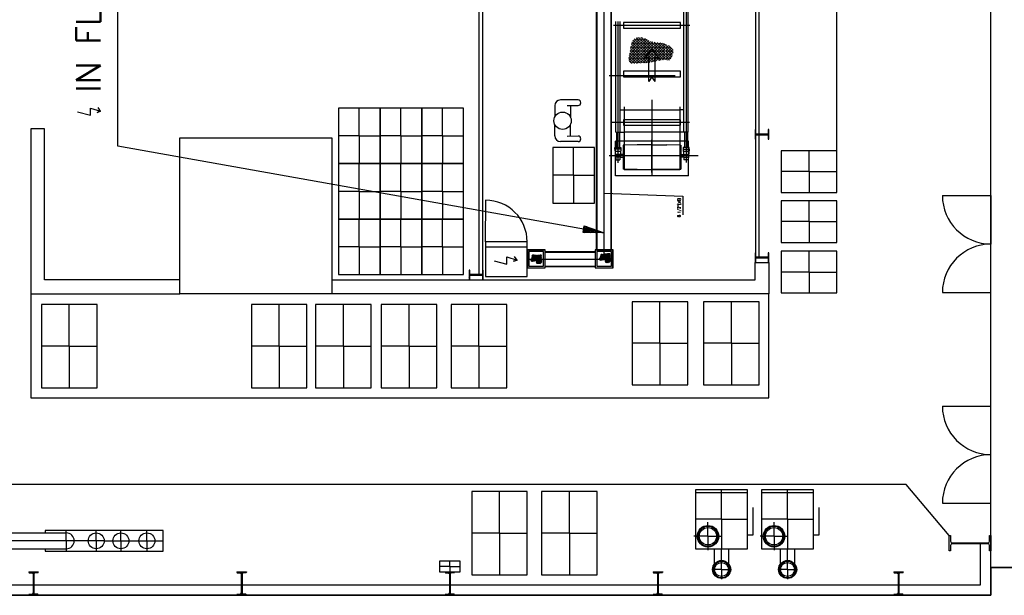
# Model space of a CAD drawing. Extents: x -1507204116 to 3732041488, y -170180604 to 62810664.
# Tile 49 of 54: x 152884 to 167076, y -2384 to 5919. Entities that reach past the tile are written whole.
import ezdxf

# ---------------------------------------------------------------- set-up
doc = ezdxf.new("R2010")
doc.units = 0
doc.header["$LTSCALE"] = 1000
doc.header["$MEASUREMENT"] = 0
for name, pattern in [('CSN_CARKOVANA', [7.5, 5, -2.5]), ('CSN_CERCHOVANA', [10.7, 5, -2.5, 0.7, -2.5]), ('GEN7A', [7.5, 5, -1.25, 0, -1.25])]:
    doc.linetypes.add(name, pattern=pattern)
doc.layers.get('0').update_dxf_attribs({"linetype": 'CONTINUOUS'})
for name, color, linetype in [('4', 3, 'CONTINUOUS'), ('_-0', 7, 'CONTINUOUS'), ('_-7A', 4, 'GEN7A'), ('_ZAŘÍZENÍ', 7, 'CONTINUOUS'), ('NEVID', 8, 'CSN_CARKOVANA'), ('OSY', 6, 'CSN_CERCHOVANA'), ('SILNA', 7, 'CONTINUOUS')]:
    doc.layers.add(name, color=color, linetype=linetype)
doc.styles.add('K', font='romans.shx', dxfattribs={"width": 0.85})
doc.styles.get("Standard").update_dxf_attribs({"font": 'ROMANS.shx', "height": 10})
doc.dimstyles.new('PROFI_CSN', dxfattribs={"dimscale": 0, "dimtxt": 3.5, "dimasz": 3, "dimexe": 1, "dimexo": 0, "dimgap": 1.5, "dimtad": 1, "dimlfac": -1, "dimzin": 9, "dimdsep": 46, "dimlunit": 6, "dimtxsty": 'Standard', "dimblk": 'PRCLFILL', "dimblk1": 'PRCLFILL', "dimblk2": 'PRCLFILL', "dimcen": 0, "dimclrd": 256, "dimclre": 256, "dimclrt": 256, "dimazin": 2, "dimtfac": 0.6, "dimtmove": 0, "dimatfit": 0, "dimldrblk": 'PRCLFILL', "dimfxl": 0, "dimtolj": 1, "dimarcsym": 0})

# ---------------------------------------------------------------- blocks, each defined once
blk = doc.blocks.new('GENDIN-10255-0EJGZSC-0311')
at = {"layer": '_-0'}
for p, q in [((-110, 581), (-110, 600)), ((-110, 600), (110, 600)), ((-30, 581), (-110, 581)), ((110, 581), (30, 581)), ((110, 600), (110, 581)), ((-6, 43), (-6, 557)), ((6, 557), (6, 43)), ((-110, 0), (-110, 19)), ((-110, 19), (-30, 19)), ((0, 0), (-110, 0)), ((110, 0), (0, 0)), ((30, 19), (110, 19)), ((110, 19), (110, 0))]:
    blk.add_line(p, q, dxfattribs=at)
for centre, start, end in [((-30, 557), 0, 90), ((30, 557), 90, 180), ((-30, 43), 270, 0), ((30, 43), 180, 270)]:
    blk.add_arc(centre, 24, start, end, dxfattribs=at)
at = {"layer": '_-0', "flags": 9}
blk.add_attdef('POWER_DIM', (0, 0), '', height=3.5, dxfattribs=at)
blk = doc.blocks.new('PRCLFILL')
at = {"ltscale": 20}
for p, q in [((-1, 0.167), (0, 0)), ((-1, -0.167), (-1, 0.167)), ((0, 0), (-1, -0.167))]:
    blk.add_line(p, q, dxfattribs=at)
at = {"color": 0, "ltscale": 20}
for p, q in [((-1, 0.146), (-0.873, 0.146)), ((-1, 0.096), (-0.573, 0.096)), ((-1, 0.046), (-0.273, 0.046)), ((-1, -0.004), (-0.027, -0.004)), ((-1, -0.054), (-0.327, -0.054)), ((-1, -0.104), (-0.627, -0.104)), ((-1, -0.154), (-0.927, -0.154))]:
    blk.add_line(p, q, dxfattribs=at)
blk = doc.blocks.new('A$C634E404D')
for p, q in [((76, 570), (48, 407)), ((421, 591), (169, 635)), ((251, 540), (407, 512)), ((298, 531), (269, 368)), ((453, 545), (453, 545)), ((0, 137), (29, 300)), ((222, 98), (250, 261)), ((317, 0), (65, 44)), ((174, 106), (330, 79)), ((363, 32), (363, 32))]:
    blk.add_line(p, q)
blk.add_circle((149, 334), 125)
for centre, radius, start, end in [((155, 556), 80, 80, 170), ((414, 551), 40, 350, 80), ((414, 551), 40, 260, 350), ((79, 123), 80, 170, 260), ((323, 39), 40, 260, 350), ((323, 39), 40, 350, 80)]:
    blk.add_arc(centre, radius, start, end)
blk = doc.blocks.new('A$C15FD2405')
at = {"rotation": 10.00000000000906}
blk.add_blockref('A$C634E404D', (36, -55), dxfattribs=at)

msp = doc.modelspace()

# ---------------------------------------------------------------- hatches: boundary and pattern name
at = {"layer": '_ZAŘÍZENÍ', "lineweight": -2}
h = msp.add_hatch(dxfattribs=at)
h.set_pattern_fill('ANGLE', color=0, angle=135, style=0)
h.set_pattern_definition([(135, (157947.63, -85559.275), (-4.93914087, -4.93914087), [5.08, -1.905]), (225, (157947.63, -85559.275), (4.93914087, -4.93914087), [5.08, -1.905])])
edge = h.paths.add_edge_path()
edge.add_spline(control_points=[(161248, 2482), (161241, 2467), (161236, 2444), (161282, 2448), (161330, 2462), (161311, 2402), (161419, 2415), (161400, 2460), (161396, 2482)], knot_values=[30.3255, 30.3255, 30.3255, 30.3255, 71.409482, 109.594437, 148.461211, 171.652415, 243.930913, 301.329442, 301.329442, 301.329442, 301.329442], degree=3, periodic=0)
edge.add_line((161396, 2482), (161248, 2482))
edge = h.paths.add_edge_path()
edge.add_spline(control_points=[(161396, 2482), (161396, 2487), (161393, 2508), (161408, 2557), (161336, 2536), (161298, 2536), (161254, 2545), (161256, 2520), (161259, 2506)], knot_values=[301.329442, 301.329442, 301.329442, 301.329442, 314.868634, 354.429898, 420.571626, 453.30153, 487.395172, 521.831011, 521.831011, 521.831011, 521.831011], degree=3, periodic=0)
edge.add_spline(control_points=[(161259, 2506), (161255, 2497), (161251, 2489), (161248, 2482)], knot_values=[10.416105, 10.416105, 10.416105, 10.416105, 30.3255, 30.3255, 30.3255, 30.3255], degree=3, periodic=0)
edge.add_line((161248, 2482), (161396, 2482))
h = msp.add_hatch(dxfattribs=at)
h.set_pattern_fill('ANGLE', color=0, angle=135, style=0)
h.set_pattern_definition([(135, (156956.1374, -85575.173), (-4.93914087, -4.93914087), [5.08, -1.905]), (225, (156956.1374, -85575.173), (4.93914087, -4.93914087), [5.08, -1.905])])
edge = h.paths.add_edge_path()
edge.add_spline(control_points=[(160256, 2466), (160249, 2451), (160245, 2428), (160291, 2432), (160339, 2447), (160319, 2386), (160427, 2399), (160409, 2444), (160405, 2466)], knot_values=[30.3255, 30.3255, 30.3255, 30.3255, 71.409482, 109.594437, 148.461211, 171.652415, 243.930913, 301.329442, 301.329442, 301.329442, 301.329442], degree=3, periodic=0)
edge.add_line((160405, 2466), (160256, 2466))
edge = h.paths.add_edge_path()
edge.add_spline(control_points=[(160405, 2466), (160404, 2471), (160402, 2492), (160416, 2541), (160344, 2520), (160307, 2520), (160262, 2530), (160265, 2504), (160268, 2490)], knot_values=[301.329442, 301.329442, 301.329442, 301.329442, 314.868634, 354.429898, 420.571626, 453.30153, 487.395172, 521.831011, 521.831011, 521.831011, 521.831011], degree=3, periodic=0)
edge.add_spline(control_points=[(160268, 2490), (160263, 2481), (160259, 2474), (160256, 2466)], knot_values=[10.416105, 10.416105, 10.416105, 10.416105, 30.3255, 30.3255, 30.3255, 30.3255], degree=3, periodic=0)
edge.add_line((160256, 2466), (160405, 2466))
h = msp.add_hatch(dxfattribs=at)
h.set_pattern_fill('_USER', color=0, scale=10, angle=135, style=0, pattern_type=0)
h.set_pattern_definition([(135, (203986.863, -222185.173), (-7.0710678, -7.0710678), [])])
h.paths.add_polyline_path([(159374, 2242), (159374, 2307), (159364, 2307), (159364, 2167), (159374, 2167), (159374, 2232), (159554, 2232), (159554, 2167), (159564, 2167), (159564, 2307), (159554, 2307), (159554, 2242)])
at = {"layer": 'NEVID', "lineweight": -2}
h = msp.add_hatch(dxfattribs=at)
h.set_pattern_fill('ANGLE', color=0, scale=4, angle=315, style=0)
h.set_pattern_definition([(315, (161997.74, 7957), (19.75656, 19.75656), [20.32, -7.62]), (45, (161997.74, 7957), (-19.75656, 19.75656), [20.32, -7.62])])
edge = h.paths.add_edge_path()
edge.add_spline(control_points=[(161998, 5308), (162028, 5315), (162095, 5334), (162182, 5345), (162235, 5334), (162253, 5330)], knot_values=[1443.682941, 1443.682941, 1443.682941, 1443.682941, 1539.218386, 1648.638599, 1702.319407, 1702.319407, 1702.319407, 1702.319407], degree=3, periodic=0)
edge.add_spline(control_points=[(162253, 5330), (162288, 5387), (162335, 5471), (162228, 5558), (162126, 5593), (162039, 5590), (161998, 5600)], knot_values=[10.911706, 10.911706, 10.911706, 10.911706, 177.321281, 260.892322, 376.830803, 505.830239, 505.830239, 505.830239, 505.830239], degree=3, periodic=0)
edge.add_line((161998, 5600), (161998, 5308))
edge = h.paths.add_edge_path()
edge.add_spline(control_points=[(161998, 5600), (161986, 5603), (161954, 5614), (161885, 5669), (161706, 5674), (161689, 5484), (161637, 5268), (161829, 5299), (161925, 5293), (161989, 5306), (161998, 5308)], knot_values=[505.830239, 505.830239, 505.830239, 505.830239, 542.651505, 609.156282, 769.690312, 950.901129, 1132.802372, 1241.886449, 1417.982781, 1443.682941, 1443.682941, 1443.682941, 1443.682941], degree=3, periodic=0)
edge.add_line((161998, 5308), (161998, 5600))

# ---------------------------------------------------------------- linework, layer by layer
at = {"color": 0, "lineweight": -2}
for p, q in [((162455, 4297), (162455, 6057)), ((162520, 4297), (162520, 6057)), ((161476, 4297), (161476, 5891)), ((161541, 4297), (161541, 5891)), ((161889, 5359), (161997, 5496)), ((162105, 5359), (161997, 5496)), ((161951, 5381), (161889, 5359)), ((161951, 5028), (161951, 5381)), ((162044, 5028), (162044, 5381)), ((162044, 5381), (162105, 5359)), ((161997, 5097), (161951, 5028)), ((162044, 5028), (161997, 5097)), ((161541, 4617), (161598, 4617)), ((162455, 4617), (162398, 4617)), ((161476, 4297), (161598, 4297)), ((161486, 4297), (161486, 4167)), ((161528, 4297), (161528, 4167)), ((162520, 4297), (162398, 4297)), ((162467, 4297), (162467, 4167)), ((162510, 4297), (162510, 4167)), ((162522, 4167), (161474, 4167)), ((161474, 3667), (161474, 4167)), ((162522, 3667), (162522, 4167)), ((162522, 3667), (161474, 3667))]:
    msp.add_line(p, q, dxfattribs=at)
for points in [[(162805, -1674, 1), (162805, -1389, 1)], [(163757, -1674, 1), (163757, -1389, 1)], [(163000, -2129, 1), (163000, -1894, 1)], [(163952, -2129, 1), (163952, -1894, 1)]]:
    msp.add_lwpolyline(points, format="xyb", close=True, dxfattribs=at)
at = {"layer": '4', "color": 0, "lineweight": -2}
for p, q in [((166183, 3383), (166883, 3383)), ((166883, 3383), (166883, 2683)), ((166883, 1983), (166883, 2683)), ((166183, 1983), (166883, 1983)), ((166183, 346), (166883, 346)), ((166183, -1054), (166883, -1054))]:
    msp.add_line(p, q, dxfattribs=at)
for centre, start, end in [((166883, 3383), 180, 270), ((166883, 1983), 90, 180), ((166883, 346), 180, 270), ((166883, -1054), 90, 180)]:
    msp.add_arc(centre, 700, start, end, dxfattribs=at)
at = {"layer": '_-0', "color": 0, "lineweight": -2}
for p, q in [((153015, -2043), (153015, -2049)), ((153015, -2043), (153152, -2043)), ((153015, -2043), (153015, -2049)), ((153015, -2043), (153152, -2043)), ((153015, -2043), (153015, -2049)), ((153015, -2043), (153152, -2043)), ((153021, -2057), (153067, -2064)), ((153021, -2057), (153067, -2064)), ((153021, -2057), (153067, -2064)), ((153077, -2076), (153077, -2350)), ((153077, -2076), (153077, -2350)), ((153077, -2076), (153077, -2350)), ((153089, -2076), (153089, -2350)), ((153089, -2076), (153089, -2350)), ((153089, -2076), (153089, -2350)), ((153145, -2057), (153099, -2064)), ((153145, -2057), (153099, -2064)), ((153145, -2057), (153099, -2064)), ((153152, -2043), (153152, -2049)), ((153152, -2043), (153152, -2049)), ((153152, -2043), (153152, -2049)), ((156015, -2043), (156015, -2049)), ((156015, -2043), (156152, -2043)), ((156015, -2043), (156015, -2049)), ((156015, -2043), (156152, -2043)), ((156021, -2057), (156067, -2064)), ((156021, -2057), (156067, -2064)), ((156077, -2076), (156077, -2350)), ((156077, -2076), (156077, -2350)), ((156089, -2076), (156089, -2350)), ((156089, -2076), (156089, -2350)), ((156145, -2057), (156099, -2064)), ((156145, -2057), (156099, -2064)), ((156152, -2043), (156152, -2049)), ((156152, -2043), (156152, -2049)), ((159015, -2043), (159015, -2049)), ((159015, -2043), (159152, -2043)), ((159015, -2043), (159015, -2049)), ((159015, -2043), (159152, -2043)), ((159015, -2043), (159015, -2049)), ((159015, -2043), (159152, -2043)), ((159021, -2057), (159067, -2064)), ((159021, -2057), (159067, -2064)), ((159021, -2057), (159067, -2064)), ((159077, -2076), (159077, -2350)), ((159077, -2076), (159077, -2350)), ((159077, -2076), (159077, -2350)), ((159089, -2076), (159089, -2350)), ((159089, -2076), (159089, -2350)), ((159089, -2076), (159089, -2350)), ((159145, -2057), (159099, -2064)), ((159145, -2057), (159099, -2064)), ((159145, -2057), (159099, -2064)), ((159152, -2043), (159152, -2049)), ((159152, -2043), (159152, -2049)), ((159152, -2043), (159152, -2049)), ((162015, -2043), (162015, -2049)), ((162015, -2043), (162152, -2043)), ((162015, -2043), (162015, -2049)), ((162015, -2043), (162152, -2043)), ((162021, -2057), (162067, -2064)), ((162021, -2057), (162067, -2064)), ((162077, -2076), (162077, -2350)), ((162077, -2076), (162077, -2350)), ((162089, -2076), (162089, -2350)), ((162089, -2076), (162089, -2350)), ((162145, -2057), (162099, -2064)), ((162145, -2057), (162099, -2064)), ((162152, -2043), (162152, -2049)), ((162152, -2043), (162152, -2049)), ((165482, -2043), (165482, -2049)), ((165482, -2043), (165619, -2043)), ((165482, -2043), (165482, -2049)), ((165482, -2043), (165619, -2043)), ((165488, -2057), (165534, -2064)), ((165488, -2057), (165534, -2064)), ((165544, -2076), (165544, -2350)), ((165544, -2076), (165544, -2350)), ((165556, -2076), (165556, -2350)), ((165556, -2076), (165556, -2350)), ((165612, -2057), (165566, -2064)), ((165612, -2057), (165566, -2064)), ((165619, -2043), (165619, -2049)), ((165619, -2043), (165619, -2049)), ((153015, -2383), (153015, -2377)), ((153015, -2383), (153015, -2377)), ((153015, -2383), (153015, -2377)), ((153015, -2383), (153152, -2383)), ((153015, -2383), (153152, -2383)), ((153015, -2383), (153152, -2383)), ((153021, -2369), (153067, -2362)), ((153021, -2369), (153067, -2362)), ((153021, -2369), (153067, -2362)), ((153145, -2369), (153099, -2362)), ((153145, -2369), (153099, -2362)), ((153145, -2369), (153099, -2362)), ((153152, -2383), (153152, -2377)), ((153152, -2383), (153152, -2377)), ((153152, -2383), (153152, -2377)), ((156015, -2383), (156015, -2377)), ((156015, -2383), (156015, -2377)), ((156015, -2383), (156152, -2383)), ((156015, -2383), (156152, -2383)), ((156021, -2369), (156067, -2362)), ((156021, -2369), (156067, -2362)), ((156145, -2369), (156099, -2362)), ((156145, -2369), (156099, -2362)), ((156152, -2383), (156152, -2377)), ((156152, -2383), (156152, -2377)), ((159015, -2383), (159015, -2377)), ((159015, -2383), (159015, -2377)), ((159015, -2383), (159015, -2377)), ((159015, -2383), (159152, -2383)), ((159015, -2383), (159152, -2383)), ((159015, -2383), (159152, -2383)), ((159021, -2369), (159067, -2362)), ((159021, -2369), (159067, -2362)), ((159021, -2369), (159067, -2362)), ((159145, -2369), (159099, -2362)), ((159145, -2369), (159099, -2362)), ((159145, -2369), (159099, -2362)), ((159152, -2383), (159152, -2377)), ((159152, -2383), (159152, -2377)), ((159152, -2383), (159152, -2377)), ((162015, -2383), (162015, -2377)), ((162015, -2383), (162015, -2377)), ((162015, -2383), (162152, -2383)), ((162015, -2383), (162152, -2383)), ((162021, -2369), (162067, -2362)), ((162021, -2369), (162067, -2362)), ((162145, -2369), (162099, -2362)), ((162145, -2369), (162099, -2362)), ((162152, -2383), (162152, -2377)), ((162152, -2383), (162152, -2377)), ((165482, -2383), (165482, -2377)), ((165482, -2383), (165482, -2377)), ((165482, -2383), (165619, -2383)), ((165482, -2383), (165619, -2383)), ((165488, -2369), (165534, -2362)), ((165488, -2369), (165534, -2362)), ((165612, -2369), (165566, -2362)), ((165612, -2369), (165566, -2362)), ((165619, -2383), (165619, -2377)), ((165619, -2383), (165619, -2377))]:
    msp.add_line(p, q, dxfattribs=at)
for centre, radius, start, end in [((153022, -2049), 7.3, 180, 260.6625), ((153022, -2049), 7.3, 180, 260.6625), ((153022, -2049), 7.3, 180, 260.6625), ((153065, -2076), 12.2, 0, 80.6625), ((153065, -2076), 12.2, 0, 80.6625), ((153065, -2076), 12.2, 0, 80.6625), ((153101, -2076), 12.2, 99.3375, 180), ((153101, -2076), 12.2, 99.3375, 180), ((153101, -2076), 12.2, 99.3375, 180), ((153144, -2049), 7.3, 279.3375, 0), ((153144, -2049), 7.3, 279.3375, 0), ((153144, -2049), 7.3, 279.3375, 0), ((156022, -2049), 7.3, 180, 260.6625), ((156022, -2049), 7.3, 180, 260.6625), ((156065, -2076), 12.2, 0, 80.6625), ((156065, -2076), 12.2, 0, 80.6625), ((156101, -2076), 12.2, 99.3375, 180), ((156101, -2076), 12.2, 99.3375, 180), ((156144, -2049), 7.3, 279.3375, 0), ((156144, -2049), 7.3, 279.3375, 0), ((159022, -2049), 7.3, 180, 260.6625), ((159022, -2049), 7.3, 180, 260.6625), ((159022, -2049), 7.3, 180, 260.6625), ((159065, -2076), 12.2, 0, 80.6625), ((159065, -2076), 12.2, 0, 80.6625), ((159065, -2076), 12.2, 0, 80.6625), ((159101, -2076), 12.2, 99.3375, 180), ((159101, -2076), 12.2, 99.3375, 180), ((159101, -2076), 12.2, 99.3375, 180), ((159144, -2049), 7.3, 279.3375, 0), ((159144, -2049), 7.3, 279.3375, 0), ((159144, -2049), 7.3, 279.3375, 0), ((162022, -2049), 7.3, 180, 260.6625), ((162022, -2049), 7.3, 180, 260.6625), ((162065, -2076), 12.2, 0, 80.6625), ((162065, -2076), 12.2, 0, 80.6625), ((162101, -2076), 12.2, 99.3375, 180), ((162101, -2076), 12.2, 99.3375, 180), ((162144, -2049), 7.3, 279.3375, 0), ((162144, -2049), 7.3, 279.3375, 0), ((165489, -2049), 7.3, 180, 260.6625), ((165489, -2049), 7.3, 180, 260.6625), ((165532, -2076), 12.2, 0, 80.6625), ((165532, -2076), 12.2, 0, 80.6625), ((165568, -2076), 12.2, 99.3375, 180), ((165568, -2076), 12.2, 99.3375, 180), ((165611, -2049), 7.3, 279.3375, 0), ((165611, -2049), 7.3, 279.3375, 0), ((153022, -2377), 7.3, 99.3375, 180), ((153022, -2377), 7.3, 99.3375, 180), ((153022, -2377), 7.3, 99.3375, 180), ((153065, -2350), 12.2, 279.3375, 0), ((153065, -2350), 12.2, 279.3375, 0), ((153065, -2350), 12.2, 279.3375, 0), ((153101, -2350), 12.2, 180, 260.6625), ((153101, -2350), 12.2, 180, 260.6625), ((153101, -2350), 12.2, 180, 260.6625), ((153144, -2377), 7.3, 0, 80.6625), ((153144, -2377), 7.3, 0, 80.6625), ((153144, -2377), 7.3, 0, 80.6625), ((156022, -2377), 7.3, 99.3375, 180), ((156022, -2377), 7.3, 99.3375, 180), ((156065, -2350), 12.2, 279.3375, 0), ((156065, -2350), 12.2, 279.3375, 0), ((156101, -2350), 12.2, 180, 260.6625), ((156101, -2350), 12.2, 180, 260.6625), ((156144, -2377), 7.3, 0, 80.6625), ((156144, -2377), 7.3, 0, 80.6625), ((159022, -2377), 7.3, 99.3375, 180), ((159022, -2377), 7.3, 99.3375, 180), ((159022, -2377), 7.3, 99.3375, 180), ((159065, -2350), 12.2, 279.3375, 0), ((159065, -2350), 12.2, 279.3375, 0), ((159065, -2350), 12.2, 279.3375, 0), ((159101, -2350), 12.2, 180, 260.6625), ((159101, -2350), 12.2, 180, 260.6625), ((159101, -2350), 12.2, 180, 260.6625), ((159144, -2377), 7.3, 0, 80.6625), ((159144, -2377), 7.3, 0, 80.6625), ((159144, -2377), 7.3, 0, 80.6625), ((162022, -2377), 7.3, 99.3375, 180), ((162022, -2377), 7.3, 99.3375, 180), ((162065, -2350), 12.2, 279.3375, 0), ((162065, -2350), 12.2, 279.3375, 0), ((162101, -2350), 12.2, 180, 260.6625), ((162101, -2350), 12.2, 180, 260.6625), ((162144, -2377), 7.3, 0, 80.6625), ((162144, -2377), 7.3, 0, 80.6625), ((165489, -2377), 7.3, 99.3375, 180), ((165489, -2377), 7.3, 99.3375, 180), ((165532, -2350), 12.2, 279.3375, 0), ((165532, -2350), 12.2, 279.3375, 0), ((165568, -2350), 12.2, 180, 260.6625), ((165568, -2350), 12.2, 180, 260.6625), ((165611, -2377), 7.3, 0, 80.6625), ((165611, -2377), 7.3, 0, 80.6625)]:
    msp.add_arc(centre, radius, start, end, dxfattribs=at)
at = {"layer": '_-7A', "color": 0, "lineweight": -2}
for p, q in [((153083, -2043), (153083, -2383)), ((156083, -2043), (156083, -2383)), ((159083, -2043), (159083, -2383)), ((162083, -2043), (162083, -2383)), ((165550, -2043), (165550, -2383))]:
    msp.add_line(p, q, dxfattribs=at)
at = {"layer": '_ZAŘÍZENÍ', "color": 0, "lineweight": -2}
for p, q in [((163493, 2492), (163493, 22041)), ((163543, 2492), (163543, 22041)), ((164661, 4028), (164678, 21433)), ((159504, 6192), (159504, 2242)), ((159554, 6192), (159554, 2242)), ((153718, 4591), (153906, 4542)), ((153906, 4542), (153906, 4645)), ((153906, 4645), (154050, 4600)), ((154050, 4600), (153999, 4582)), ((153999, 4582), (154050, 4600)), ((154050, 4600), (154015, 4651)), ((157779, 4243), (157779, 4645)), ((158379, 4243), (158379, 4645)), ((158979, 4243), (158979, 4645)), ((163493, 4335), (163483, 4335)), ((163483, 4335), (163483, 4195)), ((163493, 4270), (163493, 4335)), ((163673, 4270), (163493, 4270)), ((163493, 4195), (163493, 4260)), ((163493, 4260), (163673, 4260)), ((163683, 4335), (163673, 4335)), ((163673, 4335), (163673, 4270)), ((163673, 4260), (163673, 4195)), ((163683, 4195), (163683, 4335)), ((157779, 4243), (157477, 4243)), ((157779, 4243), (158081, 4243)), ((157779, 4243), (157779, 3841)), ((158379, 4243), (158077, 4243)), ((158379, 4243), (158379, 3841)), ((158379, 4243), (158681, 4243)), ((158979, 4243), (158677, 4243)), ((158979, 4243), (159281, 4243)), ((158979, 4243), (158979, 3841)), ((163483, 4195), (163493, 4195)), ((163673, 4195), (163683, 4195)), ((160869, 3675), (160869, 4077)), ((164261, 3728), (164261, 4030)), ((164261, 3728), (164261, 4030)), ((164261, 3728), (164261, 4030)), ((164261, 3728), (164261, 4030)), ((157779, 3443), (157779, 3845)), ((158379, 3443), (158379, 3845)), ((158979, 3443), (158979, 3845)), ((164261, 3728), (163859, 3728)), ((164261, 3728), (163859, 3728)), ((164261, 3728), (163859, 3728)), ((164261, 3728), (163859, 3728)), ((164261, 3728), (164663, 3728)), ((164261, 3728), (164663, 3728)), ((164261, 3728), (164663, 3728)), ((164261, 3728), (164663, 3728)), ((164261, 3728), (164261, 3426)), ((164261, 3728), (164261, 3426)), ((164261, 3728), (164261, 3426)), ((164261, 3728), (164261, 3426)), ((160869, 3675), (160567, 3675)), ((160869, 3675), (160869, 3273)), ((160869, 3675), (161171, 3675)), ((157779, 3443), (157477, 3443)), ((157779, 3443), (158081, 3443)), ((157779, 3443), (157779, 3041)), ((158379, 3443), (158077, 3443)), ((158379, 3443), (158379, 3041)), ((158379, 3443), (158681, 3443)), ((158979, 3443), (158677, 3443)), ((158979, 3443), (158979, 3041)), ((158979, 3443), (159281, 3443)), ((161308, 3416), (162441, 3376)), ((162441, 3376), (162441, 3103)), ((164261, 3006), (164261, 3308)), ((157779, 2643), (157779, 3045)), ((158379, 2643), (158379, 3045)), ((158979, 2643), (158979, 3045)), ((164261, 3006), (163859, 3006)), ((164261, 3006), (164663, 3006)), ((164261, 3006), (164261, 2704)), ((157779, 2643), (157477, 2643)), ((157779, 2643), (158081, 2643)), ((157779, 2643), (157779, 2241)), ((158379, 2643), (158077, 2643)), ((158379, 2643), (158681, 2643)), ((158379, 2643), (158379, 2241)), ((158979, 2643), (158677, 2643)), ((158979, 2643), (159281, 2643)), ((158979, 2643), (158979, 2241)), ((163483, 2557), (163483, 2417)), ((163493, 2557), (163483, 2557)), ((163493, 2492), (163493, 2557)), ((163673, 2557), (163673, 2492)), ((163683, 2557), (163673, 2557)), ((163683, 2417), (163683, 2557)), ((164261, 2279), (164261, 2581)), ((159721, 2442), (159908, 2393)), ((159908, 2393), (159908, 2497)), ((159908, 2497), (160053, 2451)), ((160053, 2451), (160002, 2434)), ((160002, 2434), (160053, 2451)), ((160053, 2451), (160017, 2502)), ((163483, 2417), (163493, 2417)), ((163673, 2492), (163493, 2492)), ((163493, 2417), (163493, 2482)), ((163493, 2482), (163673, 2482)), ((163673, 2482), (163673, 2417)), ((163673, 2417), (163683, 2417)), ((159364, 2307), (159364, 2167)), ((159374, 2307), (159364, 2307)), ((159374, 2242), (159374, 2307)), ((159554, 2307), (159554, 2242)), ((159564, 2307), (159554, 2307)), ((159564, 2167), (159564, 2307)), ((164261, 2279), (163859, 2279)), ((164261, 2279), (164663, 2279)), ((164261, 2279), (164261, 1977)), ((159364, 2167), (159374, 2167)), ((159554, 2242), (159374, 2242)), ((159374, 2232), (159554, 2232)), ((159374, 2167), (159374, 2232)), ((159554, 2232), (159554, 2167)), ((159554, 2167), (159564, 2167)), ((153043, 1967), (153043, 467)), ((162113, 1252), (162113, 1854)), ((163142, 1252), (163142, 1854)), ((163683, 467), (163683, 1967)), ((153599, 1210), (153599, 1812)), ((156624, 1210), (156624, 1812)), ((157550, 1210), (157550, 1812)), ((158496, 1210), (158496, 1812)), ((159504, 1210), (159504, 1812)), ((153599, 1210), (153197, 1210)), ((153599, 1210), (154001, 1210)), ((153599, 1210), (153599, 608)), ((156624, 1210), (156222, 1210)), ((156624, 1210), (156624, 608)), ((156624, 1210), (157026, 1210)), ((157550, 1210), (157148, 1210)), ((157550, 1210), (157550, 608)), ((157550, 1210), (157952, 1210)), ((158496, 1210), (158094, 1210)), ((158496, 1210), (158898, 1210)), ((158496, 1210), (158496, 608)), ((159504, 1210), (159102, 1210)), ((159504, 1210), (159906, 1210)), ((159504, 1210), (159504, 608)), ((162113, 1252), (161711, 1252)), ((162113, 1252), (162515, 1252)), ((162113, 1252), (162113, 650)), ((163142, 1252), (162740, 1252)), ((163142, 1252), (163544, 1252)), ((163142, 1252), (163142, 650)), ((153043, 467), (163683, 467)), ((165660, -783), (147253, -783)), ((166283, -1523), (165660, -783)), ((159799, -1487), (159799, -885)), ((160807, -1487), (160807, -885)), ((152098, -1483), (153555, -1483)), ((153555, -1598), (153555, -1446)), ((153987, -1598), (153987, -1446)), ((154343, -1598), (154343, -1446)), ((154718, -1598), (154718, -1446)), ((159799, -1487), (159397, -1487)), ((159799, -1487), (159799, -2089)), ((159799, -1487), (160201, -1487)), ((160807, -1487), (160405, -1487)), ((160807, -1487), (161209, -1487)), ((160807, -1487), (160807, -2089)), ((153250, -1598), (151983, -1598)), ((154102, -1598), (153250, -1598)), ((153555, -1598), (153555, -1750)), ((153987, -1598), (153987, -1750)), ((154102, -1598), (154954, -1598)), ((154343, -1598), (154343, -1750)), ((154718, -1598), (154718, -1750)), ((152098, -1713), (153555, -1713)), ((159083, -1968), (158931, -1968)), ((159083, -1968), (159083, -1891)), ((159083, -1968), (159083, -2045)), ((159083, -1968), (159235, -1968)), ((175883, -1983), (166883, -1983)), ((166883, -1983), (166883, -2383)), ((175883, -1983), (166883, -1983)), ((166883, -1983), (175883, -1983)), ((175883, -1983), (166883, -1983)), ((166883, -1983), (166883, -2383)), ((175883, -1983), (166883, -1983)), ((166883, -1983), (166883, -2383)), ((166883, -2383), (115183, -2383)), ((166883, -2383), (115183, -2383)), ((166883, -2383), (115183, -2383))]:
    msp.add_line(p, q, dxfattribs=at)
at = {"layer": '_ZAŘÍZENÍ', "color": 0, "lineweight": -2, "ltscale": 0.2}
for p, q in [((161308, 2466), (161308, 7619)), ((161200, 2591), (161200, 7492)), ((161206, 2591), (161206, 7492)), ((161410, 2591), (161410, 7492)), ((161416, 2591), (161416, 7492)), ((160459, 2574), (161183, 2574)), ((160459, 2568), (161183, 2568)), ((160199, 2466), (161308, 2466)), ((160459, 2364), (161183, 2364)), ((160459, 2358), (161183, 2358))]:
    msp.add_line(p, q, dxfattribs=at)
at = {"layer": '_ZAŘÍZENÍ', "color": 0, "lineweight": -2, "ltscale": 0.25}
msp.add_line((159599, 2716), (159603, 3316), dxfattribs=at)
at = {"layer": '_ZAŘÍZENÍ', "color": 0, "lineweight": -2}
for points in [[(166883, -2383), (166883, 41117), (115183, 41117), (115183, 39017)], [(166883, -2383), (166883, 41117), (147253, 41117)], [(166883, 4758), (166883, 34276)], [(166883, 346), (166883, 1983)], [(166883, 346), (166883, 1983)], [(115333, -33), (115333, -2233), (166733, -2233)], [(115183, -283), (115183, -2383), (166883, -2383)], [(168883, -1983), (166883, -1983), (166883, -1054)], [(168883, -1983), (166883, -1983), (166883, -1054)], [(154952, -1748), (154952, -1448), (153252, -1448), (153252, -1483)], [(166733, -2233), (166733, -1633)], [(166733, -2233), (166733, -1633)], [(153252, -1713), (153252, -1748), (154952, -1748)], [(147253, -2233), (166733, -2233)], [(147253, -2383), (166883, -2383)]]:
    msp.add_lwpolyline(points, dxfattribs=at)
for points in [[(158079, 3843), (158079, 4643), (157479, 4643), (157479, 3843)], [(158679, 3843), (158679, 4643), (158079, 4643), (158079, 3843)], [(159279, 3843), (159279, 4643), (158679, 4643), (158679, 3843)], [(155193, 4217), (157383, 4217), (157383, 1967), (155193, 1967)], [(161169, 3275), (161169, 4075), (160569, 4075), (160569, 3275)], [(164661, 3428), (164661, 4028), (163861, 4028), (163861, 3428)], [(164661, 3428), (164661, 4028), (163861, 4028), (163861, 3428)], [(164661, 3428), (164661, 4028), (163861, 4028), (163861, 3428)], [(164661, 3428), (164661, 4028), (163861, 4028), (163861, 3428)], [(158079, 3043), (158079, 3843), (157479, 3843), (157479, 3043)], [(158679, 3043), (158679, 3843), (158079, 3843), (158079, 3043)], [(159279, 3043), (159279, 3843), (158679, 3843), (158679, 3043)], [(164661, 2706), (164661, 3306), (163861, 3306), (163861, 2706)], [(158079, 2243), (158079, 3043), (157479, 3043), (157479, 2243)], [(158679, 2243), (158679, 3043), (158079, 3043), (158079, 2243)], [(159279, 2243), (159279, 3043), (158679, 3043), (158679, 2243)], [(160199, 2216), (160199, 2716), (159599, 2716), (159599, 2216)], [(159599, 2716), (159599, 2642), (160199, 2642), (160199, 2716)], [(160459, 2339), (160459, 2599), (160199, 2599), (160199, 2339)], [(160456, 2342), (160456, 2596), (160202, 2596), (160202, 2342)], [(161438, 2339), (161438, 2599), (161178, 2599), (161178, 2339)], [(161435, 2342), (161435, 2596), (161181, 2596), (161181, 2342)], [(164661, 1979), (164661, 2579), (163861, 2579), (163861, 1979)], [(162513, 652), (162513, 1852), (161713, 1852), (161713, 652)], [(163542, 652), (163542, 1852), (162742, 1852), (162742, 652)], [(153999, 610), (153999, 1810), (153199, 1810), (153199, 610)], [(157024, 610), (157024, 1810), (156224, 1810), (156224, 610)], [(157950, 610), (157950, 1810), (157150, 1810), (157150, 610)], [(158896, 610), (158896, 1810), (158096, 1810), (158096, 610)], [(159904, 610), (159904, 1810), (159104, 1810), (159104, 610)], [(160199, -2087), (160199, -887), (159399, -887), (159399, -2087)], [(161207, -2087), (161207, -887), (160407, -887), (160407, -2087)], [(159233, -2043), (159233, -1893), (158933, -1893), (158933, -2043)]]:
    msp.add_lwpolyline(points, close=True, dxfattribs=at)
at = {"layer": '_ZAŘÍZENÍ', "color": 0, "lineweight": -2, "flags": 128}
for points in [[(155193, 2167), (153243, 2167), (153243, 4347), (153043, 4347), (153043, 1967), (155193, 1967), (155193, 1967)], [(157383, 2167), (163483, 2167), (163483, 2417), (163683, 2417), (163683, 1967), (157383, 1967)]]:
    msp.add_lwpolyline(points, dxfattribs=at)
at = {"layer": '_ZAŘÍZENÍ', "color": 0, "lineweight": -2, "ltscale": 0.2}
for points in [[(160434, 2364), (160434, 2574), (160224, 2574), (160224, 2364)], [(161413, 2364), (161413, 2574), (161203, 2574), (161203, 2364)]]:
    msp.add_lwpolyline(points, close=True, dxfattribs=at)
at = {"layer": '_ZAŘÍZENÍ', "color": 0, "lineweight": -2}
for centre in [(153987, -1598), (154343, -1598), (154718, -1598)]:
    msp.add_circle(centre, 115, dxfattribs=at)
at = {"layer": '_ZAŘÍZENÍ', "color": 0, "lineweight": -2, "ltscale": 0.3}
msp.add_arc((159599, 2716), 600, 0, 90, dxfattribs=at)
at = {"layer": '_ZAŘÍZENÍ', "color": 0, "lineweight": -2}
msp.add_arc((153555, -1598), 115, 270, 90, dxfattribs=at)
at = {"layer": 'NEVID', "color": 0, "lineweight": -2}
for p, q in [((161598, 12161), (161598, 3764)), ((162398, 12161), (162398, 3764)), ((161598, 4617), (162398, 4617)), ((162398, 4297), (161598, 4297)), ((161486, 4167), (161486, 4077)), ((161528, 4167), (161528, 4077)), ((162467, 4167), (162467, 4077)), ((162510, 4167), (162510, 4077)), ((161461, 4052), (161475, 3897)), ((161548, 4020), (161464, 4020)), ((161544, 3977), (161468, 3977)), ((161478, 3977), (161478, 3937)), ((161551, 4052), (161536, 3897)), ((161583, 3977), (161544, 3977)), ((161598, 4111), (161583, 4110)), ((161583, 4110), (161583, 3764)), ((161783, 4115), (161598, 4111)), ((161998, 4115), (161783, 4115)), ((161998, 4115), (162213, 4115)), ((162398, 4111), (162213, 4115)), ((162398, 4111), (162413, 4110)), ((162413, 4110), (162413, 3764)), ((162413, 3977), (162452, 3977)), ((162413, 3937), (162413, 3977)), ((162445, 4052), (162459, 3897)), ((162532, 4020), (162448, 4020)), ((162452, 3977), (162528, 3977)), ((162518, 3977), (162518, 3937)), ((162535, 4052), (162520, 3897)), ((161540, 3937), (161472, 3937)), ((161475, 3897), (161536, 3897)), ((161540, 3937), (161583, 3937)), ((162456, 3937), (162413, 3937)), ((162456, 3937), (162524, 3937)), ((162520, 3897), (162459, 3897)), ((161598, 3763), (161583, 3764)), ((161783, 3760), (161598, 3763)), ((162398, 3754), (161598, 3754)), ((161783, 3760), (161998, 3760)), ((162213, 3760), (161998, 3760)), ((162398, 3764), (162213, 3760)), ((162398, 3763), (162413, 3764))]:
    msp.add_line(p, q, dxfattribs=at)
for points in [[(161585, 5877), (161585, 5797), (162410, 5797), (162410, 5877)], [(161585, 5177), (161585, 5097), (162410, 5097), (162410, 5177)], [(161585, 4477), (161585, 4397), (162410, 4397), (162410, 4477)], [(161551, 4077), (161551, 4052), (161461, 4052), (161461, 4077)], [(162445, 4077), (162445, 4052), (162535, 4052), (162535, 4077)]]:
    msp.add_lwpolyline(points, close=True, dxfattribs=at)
at = {"layer": 'OSY', "color": 0, "lineweight": -2}
for p, q in [((161998, 12222), (161998, 4964)), ((162490, 7298), (162490, 3861)), ((162543, 5837), (161442, 5837)), ((161506, 5891), (161506, 3854)), ((162330, 5108), (161382, 5108)), ((161998, 4764), (161998, 3676)), ((162538, 4437), (161423, 4437)), ((161998, 3716), (161998, 4184)), ((162663, 3957), (161382, 3957)), ((163000, -1286), (163000, -859)), ((163952, -1286), (163952, -859)), ((163000, -1286), (162623, -1286)), ((162805, -1531), (162805, -1330)), ((163000, -1286), (163000, -1725)), ((163000, -1286), (163377, -1286)), ((163952, -1286), (163575, -1286)), ((163757, -1531), (163757, -1330)), ((163952, -1286), (163952, -1725)), ((163952, -1286), (164329, -1286)), ((162805, -1531), (162603, -1531)), ((162805, -1531), (162805, -1733)), ((162805, -1531), (163007, -1531)), ((163757, -1531), (163555, -1531)), ((163757, -1531), (163757, -1733)), ((163757, -1531), (163959, -1531)), ((163000, -2011), (163000, -1725)), ((163952, -2011), (163952, -1725)), ((163000, -2011), (162861, -2011)), ((163000, -2011), (163000, -2151)), ((163000, -2011), (163142, -2011)), ((163952, -2011), (163813, -2011)), ((163952, -2011), (163952, -2151)), ((163952, -2011), (164094, -2011))]:
    msp.add_line(p, q, dxfattribs=at)
at = {"layer": 'SILNA', "color": 0, "lineweight": -2}
for p, q in [((163455, -1513), (163455, -1117)), ((164407, -1513), (164407, -1117)), ((163375, -1513), (163455, -1513)), ((164327, -1513), (164407, -1513)), ((162900, -1928), (162900, -1711)), ((162900, -1711), (163100, -1711)), ((163100, -1711), (163100, -1928)), ((163852, -1928), (163852, -1711)), ((163852, -1711), (164052, -1711)), ((164052, -1711), (164052, -1928))]:
    msp.add_line(p, q, dxfattribs=at)
for points in [[(163375, -1711), (163375, -861), (162625, -861), (162625, -1711)], [(162625, -861), (162625, -899), (163375, -899), (163375, -861)], [(164327, -1711), (164327, -861), (163577, -861), (163577, -1711)], [(163577, -861), (163577, -899), (164327, -899), (164327, -861)]]:
    msp.add_lwpolyline(points, close=True, dxfattribs=at)
for centre, radius in [((162805, -1531), 155), ((162805, -1531), 125), ((163757, -1531), 155), ((163757, -1531), 125), ((163000, -2011), 130), ((163000, -2011), 100), ((163952, -2011), 130), ((163952, -2011), 100)]:
    msp.add_circle(centre, radius, dxfattribs=at)

# ---------------------------------------------------------------- block references
at = {"layer": '_ZAŘÍZENÍ', "color": 0, "lineweight": -2}
msp.add_blockref('A$C15FD2405', (160585, 4162), dxfattribs=at)
at = {"layer": '_ZAŘÍZENÍ', "color": 0, "lineweight": -2, "rotation": 270}
msp.add_blockref('GENDIN-10255-0EJGZSC-0311', (166283, -1633), dxfattribs=at)
msp.add_blockref('GENDIN-10255-0EJGZSC-0311', (166283, -1633), dxfattribs=at)

# ---------------------------------------------------------------- texts
at = {"layer": '_-0', "color": 0, "lineweight": -2, "flags": 9}
for p in [(153015, -2383), (153015, -2383), (153015, -2383), (156015, -2383), (156015, -2383), (159015, -2383), (159015, -2383), (159015, -2383), (162015, -2383), (162015, -2383), (165482, -2383), (165482, -2383)]:
    msp.add_attdef('POWER_DIM', p, 'I34', height=3.5, dxfattribs=at)
at = {"layer": '_ZAŘÍZENÍ', "color": 0, "lineweight": -2}
msp.add_text(' IN FLOOR', height=350, rotation=90, dxfattribs=at).set_placement((154048, 4628))
at = {"layer": '_ZAŘÍZENÍ', "color": 0, "linetype": 'ByBlock', "lineweight": -2, "insert": (162394, 3209), "char_height": 40, "attachment_point": 5, "rotation": 90, "style": 'K'}
msp.add_mtext('8 1/2"(x6)', dxfattribs=at)

# ---------------------------------------------------------------- leaders
at = {"layer": '_ZAŘÍZENÍ', "color": 0, "lineweight": -2}
msp.add_leader([(161308, 2846), (154301, 4093), (154301, 7697)], dimstyle='PROFI_CSN', override={"dimscale": 100, "dimldrblk": 'PRCLFILL'}, dxfattribs=at)

doc.saveas('drawing.dxf')
